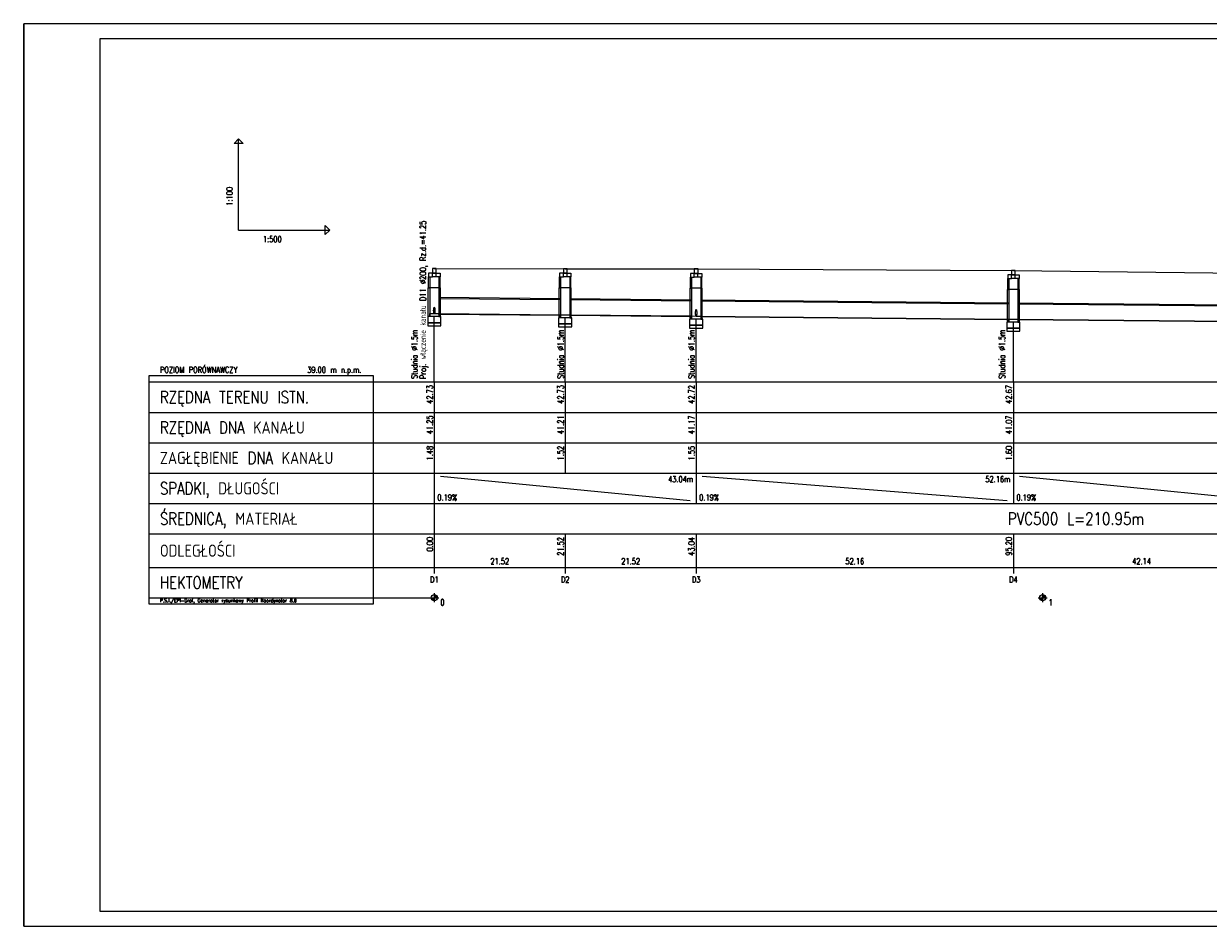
# Model space of a CAD drawing. Extents: x -1 to 778, y -79 to 218.
# Tile 1 of 2: x -1 to 388, y -79 to 218. Entities that reach past the tile are written whole.
import ezdxf
from ezdxf.enums import TextEntityAlignment as Align

# ---------------------------------------------------------------- set-up
doc = ezdxf.new("R2010")
doc.units = 0
doc.header["$LTSCALE"] = 0.1
doc.header["$MEASUREMENT"] = 0
for name, color, linetype in [('Liczby', 7, 'CONTINUOUS'), ('Linie_tabeli', 7, 'CONTINUOUS'), ('Odcinki', 7, 'CONTINUOUS'), ('Opis_PZ', 7, 'CONTINUOUS'), ('Opis_wl', 7, 'CONTINUOUS'), ('Teren_istn', 255, 'CONTINUOUS'), ('Uzbr_podz', 7, 'CONTINUOUS'), ('warstwa_nr_0', 8, 'CONTINUOUS'), ('Wezly', 7, 'CONTINUOUS')]:
    doc.layers.add(name, color=color, linetype=linetype)
doc.styles.get("Standard").update_dxf_attribs({"font": 'txt.shx'})

msp = doc.modelspace()

# ---------------------------------------------------------------- linework, layer by layer
at = {"layer": 'Liczby'}
for p, q in [((132.42, 29), (135.42, 29)), ((132.92, 28.93), (134.92, 29.07)), ((132.93, 28.86), (134.91, 29.14)), ((132.94, 28.79), (134.9, 29.21)), ((132.96, 28.72), (134.88, 29.28)), ((132.98, 28.66), (134.86, 29.34)), ((133.01, 28.59), (134.83, 29.41)), ((133.04, 28.53), (134.8, 29.47)), ((133.07, 28.47), (134.77, 29.53)), ((133.11, 28.41), (134.73, 29.59)), ((133.15, 28.36), (134.69, 29.64)), ((133.2, 28.31), (134.64, 29.69)), ((133.25, 28.26), (134.59, 29.74)), ((133.3, 28.21), (134.54, 29.79)), ((133.36, 28.17), (134.48, 29.83)), ((133.42, 28.13), (134.42, 29.87)), ((133.48, 28.1), (134.36, 29.9)), ((133.55, 28.07), (134.29, 29.93)), ((133.61, 28.05), (134.23, 29.95)), ((133.68, 28.03), (134.16, 29.97)), ((133.75, 28.02), (134.09, 29.98)), ((133.82, 28.01), (134.02, 29.99)), ((133.89, 28), (133.95, 30)), ((133.92, 30.5), (133.92, 27.5)), ((332.42, 29), (335.42, 29)), ((332.92, 28.93), (334.92, 29.07)), ((332.93, 28.86), (334.91, 29.14)), ((332.94, 28.79), (334.9, 29.21)), ((332.96, 28.72), (334.88, 29.28)), ((332.98, 28.66), (334.86, 29.34)), ((333.01, 28.59), (334.83, 29.41)), ((333.04, 28.53), (334.8, 29.47)), ((333.07, 28.47), (334.77, 29.53)), ((333.11, 28.41), (334.73, 29.59)), ((333.15, 28.36), (334.69, 29.64)), ((333.2, 28.31), (334.64, 29.69)), ((333.25, 28.26), (334.59, 29.74)), ((333.3, 28.21), (334.54, 29.79)), ((333.36, 28.17), (334.48, 29.83)), ((333.42, 28.13), (334.42, 29.87)), ((333.48, 28.1), (334.36, 29.9)), ((333.55, 28.07), (334.29, 29.93)), ((333.61, 28.05), (334.23, 29.95)), ((333.68, 28.03), (334.16, 29.97)), ((333.75, 28.02), (334.09, 29.98)), ((333.82, 28.01), (334.02, 29.99)), ((333.89, 28), (333.95, 30)), ((333.92, 30.5), (333.92, 27.5))]:
    msp.add_line(p, q, dxfattribs=at)
for centre in [(133.92, 29), (333.92, 29)]:
    msp.add_circle(centre, 1, dxfattribs=at)
at = {"layer": 'Linie_tabeli'}
for p, q in [((772.91, 212.89), (23.91, 212.89)), ((23.91, 212.89), (23.91, -74.11)), ((69.57, 150), (69.57, 180)), ((69.57, 150), (99.57, 150)), ((40, 100), (133.92, 100)), ((133.92, 100), (555.81, 100)), ((133.92, 100), (133.92, 70)), ((133.92, 100), (133.92, 39)), ((176.96, 100), (176.96, 70)), ((220, 100), (220, 70)), ((324.32, 100), (324.32, 70)), ((40, 90), (133.92, 90)), ((133.92, 90), (555.81, 90)), ((40, 80), (133.92, 80)), ((133.92, 80), (555.81, 80)), ((40, 70), (133.92, 70)), ((133.92, 70), (555.81, 70)), ((133.92, 70), (133.92, 60)), ((135.92, 69), (218, 61)), ((220, 70), (220, 60)), ((222, 69), (322.32, 61)), ((324.32, 70), (324.32, 60)), ((326.32, 69), (406.6, 61)), ((40, 60), (133.92, 60)), ((133.92, 60), (555.81, 60)), ((40, 50), (133.92, 50)), ((133.92, 50), (555.81, 50)), ((133.92, 50), (133.92, 37)), ((176.96, 50), (176.96, 37)), ((220, 50), (220, 37)), ((324.32, 50), (324.32, 37)), ((40, 39), (133.92, 39)), ((133.92, 39), (555.81, 39)), ((40, 29), (133.92, 29)), ((23.91, -74.11), (772.91, -74.11))]:
    msp.add_line(p, q, dxfattribs=at)
for points in [[(69.57, 180), (71.07, 178.5), (68.07, 178.5)], [(99.57, 150), (98.07, 148.5), (98.07, 151.5)], [(40, 27), (113.92, 27), (113.92, 102), (40, 102)]]:
    msp.add_lwpolyline(points, close=True, dxfattribs=at)
for points in [[(133.92, 100), (133.92, 121.49)], [(176.96, 100), (176.96, 121.09)], [(220, 100), (220, 120.69)], [(324.32, 100), (324.32, 119.69)]]:
    msp.add_lwpolyline(points, dxfattribs=at)
at = {"layer": 'Odcinki'}
for points in [[(135.42, 127.49), (175.46, 127.11), (175.46, 127.36), (135.42, 127.74)], [(178.46, 127.09), (218.5, 126.71), (218.5, 126.96), (178.46, 127.34)], [(221.5, 126.69), (322.82, 125.71), (322.82, 125.96), (221.5, 126.94)], [(325.82, 125.69), (407.1, 124.91), (407.1, 125.16), (325.82, 125.94)], [(135.42, 122.49), (175.46, 122.11), (175.46, 121.86), (135.42, 122.24)], [(178.46, 122.09), (218.5, 121.71), (218.5, 121.46), (178.46, 121.84)], [(221.5, 121.69), (322.82, 120.71), (322.82, 120.46), (221.5, 121.44)], [(325.82, 120.69), (407.1, 119.91), (407.1, 119.66), (325.82, 120.44)]]:
    msp.add_lwpolyline(points, close=True, dxfattribs=at)
at = {"layer": 'Opis_wl'}
for major_axis in [(0, -1.1), (0, -1)]:
    msp.add_ellipse((133.92, 123.5), major_axis=major_axis, ratio=0.2, dxfattribs=at)
at = {"layer": 'Teren_istn', "color": 0}
msp.add_lwpolyline([(133.92, 137.3), (176.96, 137.25), (220, 137.2), (324.32, 136.7), (408.6, 135.7), (489.21, 134.9), (555.81, 134)], dxfattribs=at)
at = {"layer": 'Uzbr_podz'}
for major_axis in [(0, -1.1), (0, -1)]:
    msp.add_ellipse((220.01, 122.7), major_axis=major_axis, ratio=0.2, dxfattribs=at)
at = {"layer": 'warstwa_nr_0'}
for p, q in [((777.91, 217.89), (-1.09, 217.89)), ((-1.09, 217.89), (-1.09, -79.11)), ((-1.09, -79.11), (-1.09, 217.89)), ((-1.09, -79.11), (777.91, -79.11))]:
    msp.add_line(p, q, dxfattribs=at)
at = {"layer": 'Wezly'}
for p, q in [((134.52, 135.8), (133.32, 135.8)), ((134.52, 134.6), (133.32, 134.6)), ((177.56, 135.75), (176.36, 135.75)), ((177.56, 134.55), (176.36, 134.55)), ((220.6, 135.7), (219.4, 135.7)), ((220.6, 134.5), (219.4, 134.5)), ((324.92, 135.2), (323.72, 135.2)), ((324.92, 134), (323.72, 134)), ((135.54, 131), (132.3, 131)), ((178.58, 130.95), (175.34, 130.95)), ((221.62, 130.9), (218.38, 130.9)), ((325.94, 130.4), (322.7, 130.4))]:
    msp.add_line(p, q, dxfattribs=at)
for points in [[(133.3, 135.8), (134.54, 135.8), (134.54, 137.3), (133.3, 137.3)], [(176.34, 135.75), (177.58, 135.75), (177.58, 137.25), (176.34, 137.25)], [(219.38, 135.7), (220.63, 135.7), (220.63, 137.2), (219.38, 137.2)], [(323.7, 135.2), (324.94, 135.2), (324.94, 136.7), (323.7, 136.7)], [(133.32, 135.8), (132.04, 135.8), (132.04, 134.6), (133.32, 134.6)], [(132.42, 131), (132.04, 131), (132.04, 134.6), (132.42, 134.6)], [(134.52, 135.8), (135.79, 135.8), (135.79, 134.6), (134.52, 134.6)], [(135.42, 131), (135.79, 131), (135.79, 134.6), (135.42, 134.6)], [(176.36, 135.75), (175.09, 135.75), (175.09, 134.55), (176.36, 134.55)], [(175.46, 130.95), (175.09, 130.95), (175.09, 134.55), (175.46, 134.55)], [(177.56, 135.75), (178.84, 135.75), (178.84, 134.55), (177.56, 134.55)], [(178.46, 130.95), (178.84, 130.95), (178.84, 134.55), (178.46, 134.55)], [(219.4, 135.7), (218.13, 135.7), (218.13, 134.5), (219.4, 134.5)], [(218.5, 130.9), (218.13, 130.9), (218.13, 134.5), (218.5, 134.5)], [(220.6, 135.7), (221.88, 135.7), (221.88, 134.5), (220.6, 134.5)], [(221.5, 130.9), (221.88, 130.9), (221.88, 134.5), (221.5, 134.5)], [(323.72, 135.2), (322.44, 135.2), (322.44, 134), (323.72, 134)], [(322.82, 130.4), (322.44, 130.4), (322.44, 134), (322.82, 134)], [(324.92, 135.2), (326.19, 135.2), (326.19, 134), (324.92, 134)], [(325.82, 130.4), (326.19, 130.4), (326.19, 134), (325.82, 134)], [(132.42, 121.49), (131.94, 121.49), (131.94, 131), (132.42, 131)], [(135.42, 121.49), (135.9, 121.49), (135.9, 131), (135.42, 131)], [(175.46, 121.09), (174.98, 121.09), (174.98, 130.95), (175.46, 130.95)], [(178.46, 121.09), (178.94, 121.09), (178.94, 130.95), (178.46, 130.95)], [(218.5, 120.69), (218.02, 120.69), (218.02, 130.9), (218.5, 130.9)], [(221.5, 120.69), (221.98, 120.69), (221.98, 130.9), (221.5, 130.9)], [(322.82, 119.69), (322.34, 119.69), (322.34, 130.4), (322.82, 130.4)], [(325.82, 119.69), (326.3, 119.69), (326.3, 130.4), (325.82, 130.4)], [(131.76, 119.49), (136.08, 119.49), (136.08, 121.49), (131.76, 121.49)], [(133.92, 121.49), (132.42, 121.49), (132.42, 122.5), (133.92, 122.5), (135.42, 122.49), (135.42, 121.49)], [(174.8, 119.09), (179.12, 119.09), (179.12, 121.09), (174.8, 121.09)], [(176.96, 121.09), (175.46, 121.09), (175.46, 122.11), (176.96, 122.1), (178.46, 122.09), (178.46, 121.09)], [(220, 120.69), (218.5, 120.69), (218.5, 121.71), (220, 121.7), (221.5, 121.69), (221.5, 120.69)], [(131.76, 118.49), (136.08, 118.49), (136.08, 119.49), (131.76, 119.49)], [(174.8, 118.09), (179.12, 118.09), (179.12, 119.09), (174.8, 119.09)], [(217.84, 118.69), (222.16, 118.69), (222.16, 120.69), (217.84, 120.69)], [(217.84, 117.69), (222.16, 117.69), (222.16, 118.69), (217.84, 118.69)], [(322.16, 117.69), (326.48, 117.69), (326.48, 119.69), (322.16, 119.69)], [(322.16, 116.69), (326.48, 116.69), (326.48, 117.69), (322.16, 117.69)], [(324.32, 119.69), (322.82, 119.69), (322.82, 120.71), (324.32, 120.7), (325.82, 120.69), (325.82, 119.69)]]:
    msp.add_lwpolyline(points, close=True, dxfattribs=at)

# ---------------------------------------------------------------- texts
at = {"layer": 'Liczby', "width": 0.8}
msp.add_text('1:100', height=2, rotation=90, dxfattribs=at).set_placement((67.57, 158))
for s, p in [('1:500', (77.57, 146)), ('0.19%', (134.92, 61)), ('0.19%', (221, 61)), ('0.19%', (325.32, 61)), ('0', (135.92, 26.5)), ('1', (335.92, 26.5))]:
    msp.add_text(s, height=2, dxfattribs=at).set_placement(p)
for s, p in [('42.73', (133.42, 99)), ('42.73', (176.46, 99)), ('42.72', (219.5, 99)), ('42.67', (323.82, 99)), ('41.25', (133.42, 89)), ('41.21', (176.46, 89)), ('41.17', (219.5, 89)), ('41.07', (323.82, 89)), ('1.48', (133.42, 79)), ('1.52', (176.46, 79)), ('1.55', (219.5, 79)), ('1.60', (323.82, 79)), ('0.00', (133.42, 49)), ('21.52', (176.46, 49)), ('43.04', (219.5, 49)), ('95.20', (323.82, 49))]:
    msp.add_text(s, height=2, rotation=90, dxfattribs=at).set_placement(p, align=Align.RIGHT)
for s, p in [('43.04m', (219, 67)), ('52.16m', (323.32, 67))]:
    msp.add_text(s, height=2, dxfattribs=at).set_placement(p, align=Align.RIGHT)
at = {"layer": 'Liczby', "width": 0.77165}
msp.add_text('PVC500 L=210.95m', height=4, dxfattribs=at).set_placement((322.47, 53), (367.27, 53), align=Align.FIT)
at = {"layer": 'Liczby', "width": 0.8}
for s, p in [('21.52', (155.44, 40)), ('21.52', (198.48, 40)), ('52.16', (272.16, 40)), ('42.14', (366.46, 40)), ('D1', (133.92, 34)), ('D2', (176.96, 34)), ('D3', (220, 34)), ('D4', (324.32, 34))]:
    msp.add_text(s, height=2, dxfattribs=at).set_placement(p, align=Align.CENTER)
at = {"layer": 'Linie_tabeli', "width": 0.8}
for s, height, p in [('POZIOM PORÓWNAWCZY', 2, (43.7, 103)), ('RZĘDNA TERENU ISTN.', 4, (43.7, 93)), ('RZĘDNA DNA KANAŁU', 4, (43.7, 83)), ('ZAGŁĘBIENIE DNA KANAŁU', 4, (43.7, 73)), ('SPADKI, DŁUGOŚCI', 4, (43.7, 63)), ('ŚREDNICA, MATERIAŁ', 4, (43.7, 53)), ('ODLEGŁOŚCI', 4, (43.7, 42.5)), ('HEKTOMETRY', 4, (43.7, 32)), ('P.S.I./EPI-Graf, Generator rysunkowy Profil Koordynator 8.0', 1.2, (43.7, 27.5))]:
    msp.add_text(s, height=height, dxfattribs=at).set_placement(p)
msp.add_text('39.00 m n.p.m.', height=2, dxfattribs=at).set_placement((109.92, 103), align=Align.RIGHT)
at = {"layer": 'Opis_PZ', "width": 0.8}
for p in [(128.37, 101), (176.46, 101), (219.5, 101), (321.57, 101)]:
    msp.add_text('Studnia %%C1.5m', height=2, rotation=90, dxfattribs=at).set_placement(p)
at = {"layer": 'Opis_wl', "width": 0.8}
msp.add_text('Proj. włączenie kanału D11 %%C200, Rz.d.=41.25', height=2, rotation=90, dxfattribs=at).set_placement((131.17, 101))

doc.saveas('drawing.dxf')
